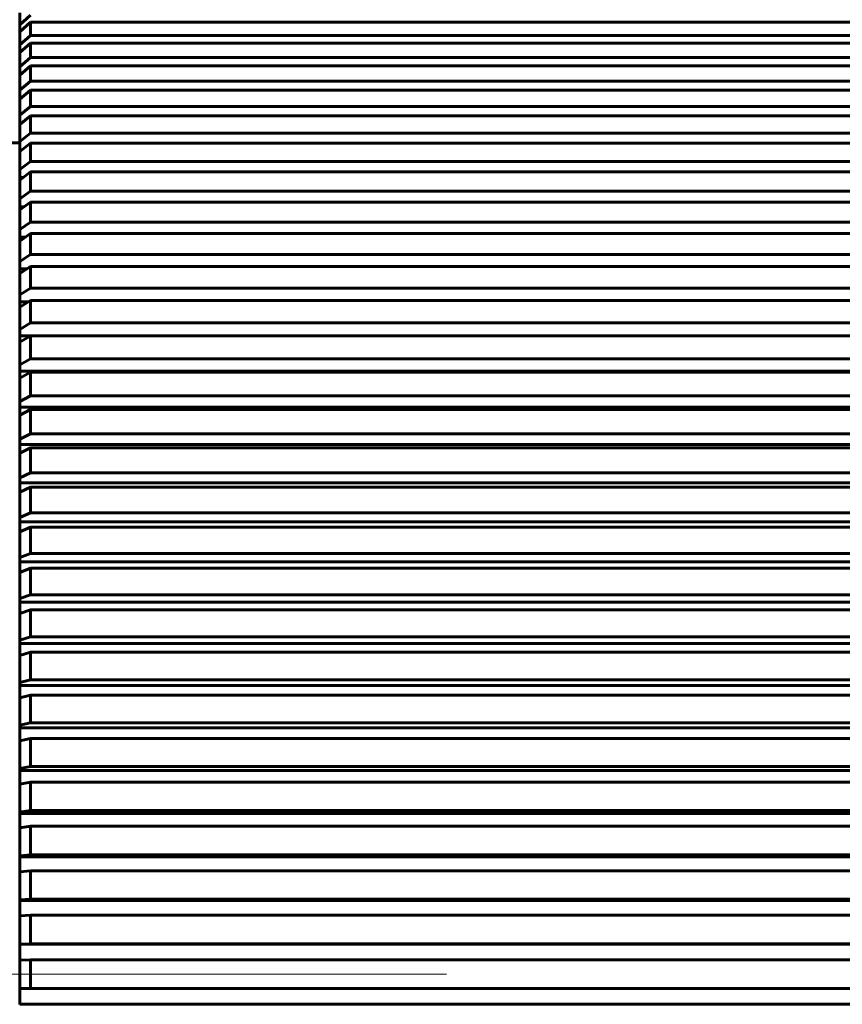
# Model space of a CAD drawing. Header units: millimetres. Extents: x 0 to 297, y 0 to 420.
# Tile 11 of 32: x 121.47 to 125.32, y 142.79 to 147.4. Entities that reach past the tile are written whole.
import ezdxf

# ---------------------------------------------------------------- set-up
doc = ezdxf.new("R2010")
doc.units = ezdxf.units.MM
for name, pattern in [('K5LT_AXLED', [12, 7.5, -1.5, 1.5, -1.5]), ('K5LT_BASIC', [0]), ('K5LT_THIN', [0])]:
    doc.linetypes.add(name, pattern=pattern)
doc.layers.add('Системный слой', color=7, linetype='Continuous')
doc.layers.add('Системный слой (1)', color=251, linetype='Continuous', true_color=0x6c6c6c)
doc.styles.add('KDIMTEXTSTYLE', font='txt', dxfattribs={"width": 0.96, "oblique": 15, "height": 5})
doc.styles.add('KTEXTSTYLE', font='txt', dxfattribs={"width": 0.96, "height": 5})
doc.dimstyles.new('KDIMSTYLE (0.50)', dxfattribs={"dimtxt": 5, "dimasz": 1, "dimexe": 2, "dimexo": 0, "dimgap": 1, "dimtad": 1, "dimlfac": 2, "dimtxsty": 'KDIMTEXTSTYLE', "dimsah": 1, "dimcen": 0, "dimdle": 1, "dimadec": 0, "dimazin": 0, "dimtfac": 0.667, "dimtmove": 0, "dimatfit": 3, "dimfxl": 1, "dimtvp": 1, "dimtolj": 1, "dimtzin": 0, "dimarcsym": 0})

# ---------------------------------------------------------------- blocks, each defined once
blk = doc.blocks.new('U163')
at = {"layer": 'Системный слой (1)', "color": 143, "linetype": 'K5LT_BASIC', "lineweight": 60, "true_color": 0x33acca}
for p, q in [((121.5061, 146.0786), (121.4653, 146.0786)), ((125.9653, 146.0786), (125.9245, 146.0786))]:
    blk.add_line(p, q, dxfattribs=at)
blk = doc.blocks.new('U165')
at = {"layer": 'Системный слой (1)', "color": 143, "linetype": 'K5LT_BASIC', "lineweight": 60, "true_color": 0x33acca}
for p, q in [((121.47, 146.9126), (121.4653, 146.9126)), ((125.9654, 146.9045), (125.9607, 146.9126))]:
    blk.add_line(p, q, dxfattribs=at)
blk = doc.blocks.new('U171')
at = {"layer": 'Системный слой (1)', "color": 143, "linetype": 'K5LT_BASIC', "lineweight": 60, "true_color": 0x33acca}
for p, q in [((121.5143, 145.9188), (121.4653, 145.9188)), ((125.9653, 145.9188), (125.9164, 145.9188))]:
    blk.add_line(p, q, dxfattribs=at)
blk = doc.blocks.new('U180')
at = {"layer": 'Системный слой (1)', "color": 143, "linetype": 'K5LT_BASIC', "lineweight": 60, "true_color": 0x33acca}
for p, q in [((121.4802, 146.6601), (121.4653, 146.6601)), ((125.9653, 146.6601), (125.9505, 146.6601))]:
    blk.add_line(p, q, dxfattribs=at)
blk = doc.blocks.new('U195')
at = {"layer": 'Системный слой (1)', "color": 143, "linetype": 'K5LT_BASIC', "lineweight": 60, "true_color": 0x33acca}
for p, q in [((121.4988, 146.233), (121.4653, 146.233)), ((125.9653, 146.233), (125.9319, 146.233))]:
    blk.add_line(p, q, dxfattribs=at)
blk = doc.blocks.new('D10')
at = {"layer": 'Системный слой (1)'}
for points in [[(109.3709, 152.1278), (111.8103, 156.5418), (108.3116, 152.9095), (109.1382, 152.921)], [(82.1204, 116.311), (85.6191, 119.9432), (84.7925, 119.9318), (84.5598, 120.7249)]]:
    blk.add_hatch(color=7, dxfattribs=at).paths.add_polyline_path(points)
at = {"layer": 'Системный слой (1)', "color": 7, "linetype": 'K5LT_THIN', "lineweight": 18, "true_color": 0xffffff}
for p, q in [((111.8103, 156.5418), (121.5153, 169.6925)), ((121.5153, 169.6925), (139.1093, 169.6925)), ((82.1204, 116.311), (111.8103, 156.5418)), ((108.3116, 152.9095), (111.8103, 156.5418)), ((111.8103, 156.5418), (109.3709, 152.1278)), ((109.1382, 152.921), (108.3116, 152.9095)), ((109.3709, 152.1278), (109.1382, 152.921)), ((82.1204, 116.311), (84.5598, 120.7249)), ((84.5598, 120.7249), (84.7925, 119.9318)), ((85.6191, 119.9432), (82.1204, 116.311)), ((84.7925, 119.9318), (85.6191, 119.9432))]:
    blk.add_line(p, q, dxfattribs=at)
blk.add_arc((96.9653, 136.4264), 25, 228.99189, 25.84193, dxfattribs=at)
blk.add_arc((96.9653, 136.4264), 25, 228.99189, 25.84193, dxfattribs=at)
blk.add_wipeout([(123.5153, 170.6925), (123.5153, 178.0744), (136.5655, 178.0744), (136.5655, 170.6925)]).dxf.layer = 'Системный слой (1)'
at = {"layer": 'Системный слой (1)', "color": 7, "char_height": 5, "attachment_point": 1, "style": 'KTEXTSTYLE'}
for s, insert in [('\\fArial|b0|c204|p34;\\H5.0;\\W1.000;\\Q15;\\fGOST Type AU|b0|i0|c204|p34;\\Q15;\\W0.960;⌀', (123.5153, 177.28)), ('\\fArial|b0|c204|p34;\\H5.0;\\W1.000;\\Q15;\\fGOST Type AU|b0|i0|c204|p34;\\Q15;\\W0.960;100', (126.8226, 177.28))]:
    blk.add_mtext(s, dxfattribs=dict(at, insert=insert))
blk = doc.blocks.new('KDIMARROW_01')
at = {"layer": 'Системный слой'}
blk.add_hatch(color=0, dxfattribs=at).paths.add_polyline_path([(-5, -0.6583), (0, 0), (-5, 0.6583), (-4.5, 0)])
at = {"layer": 'Системный слой', "color": 0, "linetype": 'K5LT_THIN', "lineweight": 18}
for p, q in [((-4.5, 0), (-5, 0.6583)), ((-5, 0.6583), (0, 0)), ((0, 0), (-5, -0.6583)), ((-5, -0.6583), (-4.5, 0))]:
    blk.add_line(p, q, dxfattribs=at)
at = {"layer": 'Системный слой (1)', "color": 0, "linetype": 'K5LT_THIN', "lineweight": 18}
blk.add_line((96.9653, 338.8733), (96.4653, 338.8733), dxfattribs=at)

msp = doc.modelspace()

# ---------------------------------------------------------------- linework, layer by layer
at = {"layer": 'Системный слой (1)', "color": 143, "linetype": 'K5LT_BASIC', "lineweight": 60, "true_color": 0x33acca}
for p, q in [((121.4653, 147.3767), (121.4653, 147.433)), ((121.4653, 147.3767), (121.5153, 147.4215)), ((121.4653, 147.3433), (121.5153, 147.3881)), ((121.4653, 147.3767), (121.4653, 147.3433)), ((121.5153, 147.3258), (121.5153, 147.3881)), ((125.9153, 147.3881), (121.5153, 147.3881)), ((121.4653, 147.282), (121.4653, 147.3433)), ((121.4653, 147.282), (121.5153, 147.3258)), ((125.9153, 147.3258), (121.5153, 147.3258)), ((121.4653, 147.2459), (121.5153, 147.2897)), ((121.4653, 147.282), (121.4653, 147.2459)), ((125.9153, 147.2897), (121.5153, 147.2897)), ((121.5153, 147.2225), (121.5153, 147.2897)), ((121.4653, 147.1797), (121.4653, 147.2459)), ((121.4653, 147.1797), (121.5153, 147.2225)), ((125.9153, 147.2225), (121.5153, 147.2225)), ((121.4653, 147.1409), (121.5153, 147.1836)), ((121.4653, 147.1797), (121.4653, 147.1409)), ((125.9153, 147.1836), (121.5153, 147.1836)), ((121.5153, 147.1116), (121.5153, 147.1836)), ((121.4653, 147.07), (121.4653, 147.1409)), ((121.4653, 147.07), (121.5153, 147.1116)), ((125.9153, 147.1116), (121.5153, 147.1116)), ((121.4653, 147.0285), (121.5153, 147.0701)), ((121.4653, 147.07), (121.4653, 147.0285)), ((125.9153, 147.0701), (121.5153, 147.0701)), ((121.5153, 146.9934), (121.5153, 147.0701)), ((121.4653, 146.9529), (121.4653, 147.0285)), ((121.4653, 146.9529), (121.5153, 146.9934)), ((125.9153, 146.9934), (121.5153, 146.9934)), ((121.4653, 146.9529), (121.4653, 146.9126)), ((121.4653, 146.9088), (121.5153, 146.9493)), ((125.9153, 146.9493), (121.5153, 146.9493)), ((121.5153, 146.868), (121.5153, 146.9493)), ((121.4653, 146.9126), (121.4653, 146.9088)), ((121.4653, 146.8288), (121.4653, 146.9088)), ((121.4653, 146.8288), (121.5153, 146.868)), ((125.9153, 146.868), (121.5153, 146.868)), ((120.4653, 146.8236), (121.4653, 146.8236)), ((121.4653, 146.8288), (121.4653, 146.7898)), ((121.4653, 146.7822), (121.5153, 146.8214)), ((125.9153, 146.8214), (121.5153, 146.8214)), ((121.5153, 146.7357), (121.5153, 146.8214)), ((121.4749, 146.7898), (121.4653, 146.7898)), ((121.4653, 146.7898), (121.4653, 146.7822)), ((121.4653, 146.6979), (121.4653, 146.7822)), ((121.4653, 146.6979), (121.5153, 146.7357)), ((125.9153, 146.7357), (121.5153, 146.7357)), ((121.4653, 146.6979), (121.4653, 146.6601)), ((121.4653, 146.6489), (121.5153, 146.6867)), ((125.9153, 146.6867), (121.5153, 146.6867)), ((121.5153, 146.5968), (121.5153, 146.6867)), ((121.4653, 146.6601), (121.4653, 146.6489)), ((121.4653, 146.5603), (121.4653, 146.6489)), ((121.4653, 146.5603), (121.5153, 146.5968)), ((125.9153, 146.5968), (121.5153, 146.5968)), ((121.4653, 146.5603), (121.4653, 146.524)), ((121.4653, 146.509), (121.5153, 146.5454)), ((121.5153, 146.4514), (121.5153, 146.5454)), ((125.9153, 146.5454), (121.5153, 146.5454)), ((121.4859, 146.524), (121.4653, 146.524)), ((121.4653, 146.524), (121.4653, 146.509)), ((121.4653, 146.4164), (121.4653, 146.509)), ((121.4653, 146.4164), (121.5153, 146.4514)), ((125.9153, 146.4514), (121.5153, 146.4514)), ((121.4653, 146.4164), (121.4653, 146.3815)), ((121.4653, 146.3628), (121.5153, 146.3978)), ((121.5153, 146.2998), (121.5153, 146.3978)), ((125.9153, 146.3978), (121.5153, 146.3978)), ((121.4921, 146.3815), (121.4653, 146.3815)), ((121.4653, 146.3815), (121.4653, 146.3628)), ((121.4653, 146.2663), (121.4653, 146.3628)), ((121.4653, 146.2663), (121.5153, 146.2998)), ((125.9153, 146.2998), (121.5153, 146.2998)), ((121.4653, 146.2663), (121.4653, 146.233)), ((121.4653, 146.2106), (121.5153, 146.2441)), ((121.4653, 146.233), (121.4653, 146.2106)), ((121.4653, 146.1104), (121.4653, 146.2106)), ((121.5153, 146.1423), (121.5153, 146.2441)), ((125.9153, 146.2441), (121.5153, 146.2441)), ((121.4653, 146.1104), (121.5153, 146.1423)), ((125.9153, 146.1423), (121.5153, 146.1423)), ((121.4653, 146.1104), (121.4653, 146.0786)), ((121.4653, 146.0526), (121.5153, 146.0845)), ((121.4653, 146.0786), (121.4653, 146.0526)), ((125.9153, 146.0845), (121.5153, 146.0845)), ((121.5153, 145.9792), (121.5153, 146.0845)), ((121.4653, 145.9489), (121.4653, 146.0526)), ((121.4653, 145.9489), (121.5153, 145.9792)), ((125.9153, 145.9792), (121.5153, 145.9792)), ((121.4653, 145.9489), (121.4653, 145.9188)), ((121.4653, 145.8892), (121.5153, 145.9194)), ((121.4653, 145.9188), (121.4653, 145.8892)), ((121.4653, 145.7821), (121.4653, 145.8892)), ((121.5153, 145.8107), (121.5153, 145.9194)), ((125.9153, 145.9194), (121.5153, 145.9194)), ((121.4653, 145.7821), (121.5153, 145.8107)), ((125.9153, 145.8107), (121.5153, 145.8107)), ((121.4653, 145.7821), (121.4653, 145.7537)), ((121.4653, 145.7537), (121.4653, 145.7205)), ((125.9653, 145.7537), (121.4653, 145.7537)), ((121.4653, 145.7205), (121.5153, 145.7491)), ((125.9153, 145.7491), (121.5153, 145.7491)), ((121.5153, 145.6371), (121.5153, 145.7491)), ((121.4653, 145.6103), (121.4653, 145.7205)), ((121.4653, 145.6103), (121.5153, 145.6371)), ((121.4653, 145.6103), (121.4653, 145.5836)), ((125.9153, 145.6371), (121.5153, 145.6371)), ((121.4653, 145.5836), (121.4653, 145.547)), ((125.9653, 145.5836), (121.4653, 145.5836)), ((121.4653, 145.547), (121.5153, 145.5738)), ((121.5153, 145.4588), (121.5153, 145.5738)), ((125.9153, 145.5738), (121.5153, 145.5738)), ((121.4653, 145.4338), (121.4653, 145.547)), ((121.4653, 145.4338), (121.5153, 145.4588)), ((121.4653, 145.4338), (121.4653, 145.4088)), ((125.9153, 145.4588), (121.5153, 145.4588)), ((121.4653, 145.4088), (121.4653, 145.3688)), ((125.9653, 145.4088), (121.4653, 145.4088)), ((121.4653, 145.3688), (121.5153, 145.3938)), ((121.5153, 145.276), (121.5153, 145.3938)), ((125.9153, 145.3938), (121.5153, 145.3938)), ((121.4653, 145.2529), (121.4653, 145.3688)), ((121.4653, 145.2529), (121.5153, 145.276)), ((121.4653, 145.2529), (121.4653, 145.2298)), ((125.9153, 145.276), (121.5153, 145.276)), ((125.9653, 145.2298), (121.4653, 145.2298)), ((121.4653, 145.2298), (121.4653, 145.1864)), ((121.4653, 145.1864), (121.5153, 145.2096)), ((121.5153, 145.0891), (121.5153, 145.2096)), ((125.9153, 145.2096), (121.5153, 145.2096)), ((121.4653, 145.0678), (121.4653, 145.1864)), ((121.4653, 145.0678), (121.5153, 145.0891)), ((121.4653, 145.0678), (121.4653, 145.0466)), ((125.9153, 145.0891), (121.5153, 145.0891)), ((125.9653, 145.0466), (121.4653, 145.0466)), ((121.4653, 145.0466), (121.4653, 145)), ((121.4653, 145), (121.5153, 145.0213)), ((125.9153, 145.0213), (121.5153, 145.0213)), ((121.5153, 144.8985), (121.5153, 145.0213)), ((121.4653, 144.8791), (121.4653, 145)), ((121.4653, 144.8791), (121.5153, 144.8985)), ((121.4653, 144.8791), (121.4653, 144.8598)), ((125.9153, 144.8985), (121.5153, 144.8985)), ((121.4653, 144.8598), (121.4653, 144.8099)), ((125.9653, 144.8598), (121.4653, 144.8598)), ((121.4653, 144.8099), (121.5153, 144.8293)), ((125.9153, 144.8293), (121.5153, 144.8293)), ((121.5153, 144.7043), (121.5153, 144.8293)), ((121.4653, 144.6869), (121.4653, 144.8099)), ((121.4653, 144.6869), (121.5153, 144.7043)), ((121.4653, 144.6869), (121.4653, 144.6695)), ((125.9153, 144.7043), (121.5153, 144.7043)), ((121.4653, 144.6695), (121.4653, 144.6166)), ((125.9653, 144.6695), (121.4653, 144.6695)), ((121.4653, 144.6166), (121.5153, 144.634)), ((121.4653, 144.4916), (121.4653, 144.6166)), ((121.5153, 144.5071), (121.5153, 144.634)), ((125.9153, 144.634), (121.5153, 144.634)), ((121.4653, 144.4916), (121.5153, 144.5071)), ((125.9153, 144.5071), (121.5153, 144.5071)), ((121.4653, 144.4916), (121.4653, 144.4762)), ((125.9653, 144.4762), (121.4653, 144.4762)), ((121.4653, 144.4762), (121.4653, 144.4203)), ((121.4653, 144.4203), (121.5153, 144.4357)), ((121.4653, 144.2936), (121.4653, 144.4203)), ((121.5153, 144.307), (121.5153, 144.4357)), ((125.9153, 144.4357), (121.5153, 144.4357)), ((121.4653, 144.2936), (121.5153, 144.307)), ((121.4653, 144.2936), (121.4653, 144.2802)), ((125.9653, 144.2802), (121.4653, 144.2802)), ((121.4653, 144.2802), (121.4653, 144.2214)), ((125.9153, 144.307), (121.5153, 144.307)), ((121.4653, 144.2214), (121.5153, 144.2348)), ((121.4653, 144.0932), (121.4653, 144.2214)), ((121.5153, 144.1046), (121.5153, 144.2348)), ((125.9153, 144.2348), (121.5153, 144.2348)), ((121.4653, 144.0932), (121.5153, 144.1046)), ((121.4653, 144.0932), (121.4653, 144.0818)), ((125.9153, 144.1046), (121.5153, 144.1046)), ((125.9653, 144.0818), (121.4653, 144.0818)), ((121.4653, 144.0818), (121.4653, 144.0202)), ((121.4653, 144.0202), (121.5153, 144.0316)), ((121.4653, 143.8907), (121.4653, 144.0202)), ((121.5153, 143.9001), (121.5153, 144.0316)), ((125.9153, 144.0316), (121.5153, 144.0316)), ((121.4653, 143.8907), (121.5153, 143.9001)), ((125.9153, 143.9001), (121.5153, 143.9001)), ((121.4653, 143.8907), (121.4653, 143.8814)), ((121.4653, 143.8814), (121.4653, 143.817)), ((125.9653, 143.8814), (121.4653, 143.8814)), ((121.4653, 143.817), (121.5153, 143.8264)), ((121.4653, 143.6866), (121.4653, 143.817)), ((121.5153, 143.6939), (121.5153, 143.8264)), ((125.9153, 143.8264), (121.5153, 143.8264)), ((121.4653, 143.6866), (121.5153, 143.6939)), ((121.4653, 143.6866), (121.4653, 143.6793)), ((125.9653, 143.6793), (121.4653, 143.6793)), ((121.4653, 143.6793), (121.4653, 143.6124)), ((125.9153, 143.6939), (121.5153, 143.6939)), ((121.4653, 143.6124), (121.5153, 143.6197)), ((121.4653, 143.4811), (121.4653, 143.6124)), ((125.9153, 143.6197), (121.5153, 143.6197)), ((121.5153, 143.4863), (121.5153, 143.6197)), ((121.4653, 143.4811), (121.5153, 143.4863)), ((125.9153, 143.4863), (121.5153, 143.4863)), ((121.4653, 143.4811), (121.4653, 143.4759)), ((125.9653, 143.4759), (121.4653, 143.4759)), ((121.4653, 143.4759), (121.4653, 143.4065)), ((121.4653, 143.4065), (121.5153, 143.4117)), ((121.4653, 143.2746), (121.4653, 143.4065)), ((125.9153, 143.4117), (121.5153, 143.4117)), ((121.5153, 143.2777), (121.5153, 143.4117)), ((121.4653, 143.2746), (121.5153, 143.2777)), ((121.4653, 143.2746), (121.4653, 143.2715)), ((121.4653, 143.2715), (121.4653, 143.1997)), ((125.9653, 143.2715), (121.4653, 143.2715)), ((125.9153, 143.2777), (121.5153, 143.2777)), ((121.4653, 143.1997), (121.5153, 143.2029)), ((121.4653, 143.0675), (121.4653, 143.1997)), ((125.9153, 143.2029), (121.5153, 143.2029)), ((121.5153, 143.0686), (121.5153, 143.2029)), ((121.4653, 143.0675), (121.5153, 143.0686)), ((125.9153, 143.0686), (121.5153, 143.0686)), ((121.4653, 143.0675), (121.4653, 143.0665)), ((125.9653, 143.0665), (121.4653, 143.0665)), ((121.4653, 143.0665), (121.4653, 142.9925)), ((121.4653, 142.9925), (121.5153, 142.9936)), ((121.4653, 142.8602), (121.4653, 142.9925)), ((121.5153, 142.8592), (121.5153, 142.9936)), ((125.9153, 142.9936), (121.5153, 142.9936)), ((121.4653, 142.8602), (121.5153, 142.8592)), ((121.4653, 142.8602), (121.4653, 142.7863)), ((125.9153, 142.8592), (121.5153, 142.8592)), ((121.4653, 142.7863), (121.4653, 142.7852)), ((125.9653, 142.7863), (121.4653, 142.7863))]:
    msp.add_line(p, q, dxfattribs=at)
at = {"layer": 'Системный слой (1)', "color": 30, "linetype": 'K5LT_AXLED', "lineweight": 18, "true_color": 0xff8000}
msp.add_line((123.4653, 142.9264), (118.4653, 142.9264), dxfattribs=at)

# ---------------------------------------------------------------- block references
at = {"layer": 'Системный слой (1)'}
for name in ['U165', 'U180', 'U195', 'U163', 'U171']:
    msp.add_blockref(name, (0, 0), dxfattribs=at)

# ---------------------------------------------------------------- next in the draw order: dimensions: what is measured, and where the dimension line sits
at = {"layer": 'Системный слой (1)', "color": 7}
dim = msp.add_diameter_dim_2p(p1=(67.2755, 96.1956), p2=(126.6552, 176.6571), dimstyle='KDIMSTYLE (0.50)', override={"dimtih": 1, "dimtoh": 1, "dimpost": '\\fGOST Type AU|b0|c204|p34;\\H5.0;\\W0.960;\\Q15;<>', "dimblk1": 'KDIMARROW_01', "dimblk2": 'KDIMARROW_01', "dimclrt": 7, "dimtol": 1, "dimtp": 0, "dimtm": 0, "dimtdec": 5, "dimtmove": 1, "dimatfit": 2, "dimtolj": 1}, dxfattribs=at)
dim.commit()
dim.dimension.update_dxf_attribs({"geometry": 'D10', "text_midpoint": (123.5153, 169.6925), "dimtype": 163})

doc.saveas('drawing.dxf')
